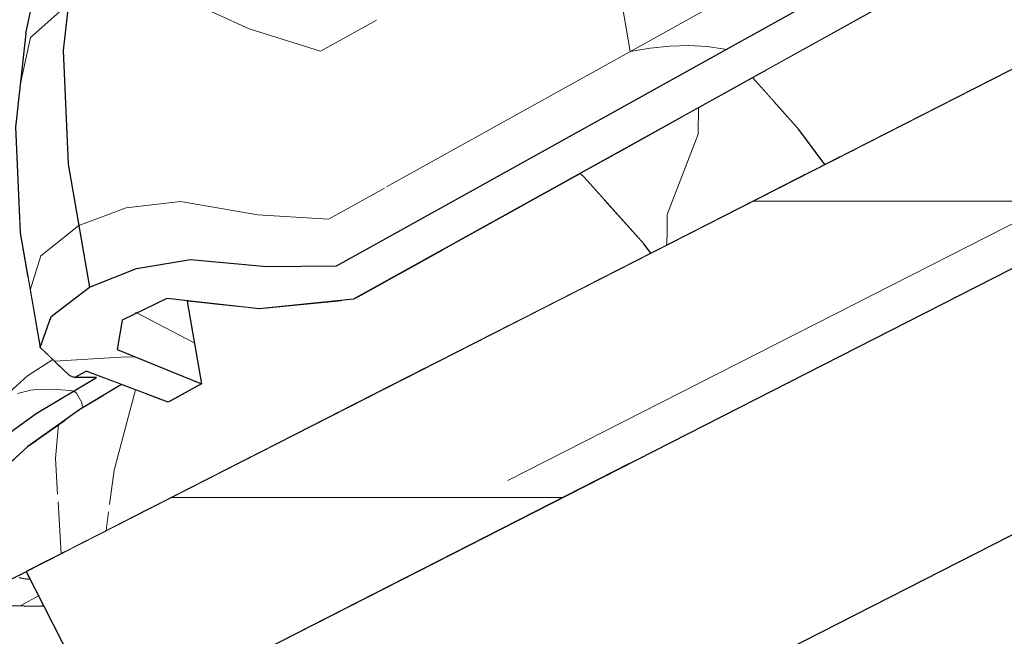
# Model space of a CAD drawing. Header units: millimetres. Extents: x -25478 to 4005, y -8416 to 11348.
# Tile 241 of 256: x -11487 to -11321, y 7077 to 7181. Entities that reach past the tile are written whole.
import ezdxf

# ---------------------------------------------------------------- set-up
doc = ezdxf.new("R2010")
doc.units = ezdxf.units.MM
doc.header["$MEASUREMENT"] = 0
doc.linetypes.add('Wipeout_Contour', pattern=[1000, 0, -1000])
for name, color, linetype in [('POHLED ZÁPADNÍ_1_Konstrukce - nosné', 7, 'Continuous'), ('POHLED ZÁPADNÍ_1_Nové_Konstrukce - krov', 7, 'Continuous'), ('POHLED ZÁPADNÍ_1_Nové_Konstrukce - nosné', 7, 'Continuous'), ('POHLED ZÁPADNÍ_1_Nové_Konstrukce - střechy a skořepiny', 7, 'Continuous'), ('POHLED ZÁPADNÍ_1_Nové_Konstrukce – Dělicí čáry vrstev', 7, 'Continuous'), ('POHLED ZÁPADNÍ_1_Nové_Výplně - Povrchové', 7, 'Continuous'), ('POHLED ZÁPADNÍ_1_Nové_Výplně – Řezové', 7, 'Continuous')]:
    doc.layers.add(name, color=color, linetype=linetype)

msp = doc.modelspace()

# ---------------------------------------------------------------- wipeouts: each hides what was drawn before it
at = {"color": 254, "linetype": 'Wipeout_Contour', "lineweight": 0, "ltscale": 445689.190764}
msp.add_wipeout([(-11506.02, 7094.77), (-11507.09, 7089.67), (-11505.77, 7086.85), (-11504.84, 7085.54), (-11501.96, 7084.08), (-11498.58, 7082.76), (-11497.61, 7082.49), (-11495.33, 7082.19), (-11492.35, 7081.91), (-11489.55, 7081.77), (-11486.76, 7081.72), (-11483.8, 7081.77), (-11485.78, 7086.28), (-11486.79, 7086.38), (-11487.55, 7086.51), (-11490.39, 7087.31), (-11493.77, 7088.62), (-11494.75, 7089.12), (-11496.71, 7091.89), (-11497.16, 7092.84), (-11496.2, 7097.43), (-11492.54, 7102.75), (-11490.85, 7104.34), (-11486.11, 7108.63), (-11477.33, 7114.9), (-11470.32, 7119.1), (-11476.27, 7121.37), (-11478.24, 7120.27), (-11474.54, 7120.27), (-11484.7, 7114.18), (-11494.46, 7107.22), (-11501.68, 7100.68), (-11504.74, 7096.63)], dxfattribs=at).dxf.layer = 'POHLED ZÁPADNÍ_1_Nové_Výplně - Povrchové'

# ---------------------------------------------------------------- next in the draw order: wipeouts: each hides what was drawn before it
at = {"color": 254, "linetype": 'Wipeout_Contour', "lineweight": 0, "ltscale": 54055.796094}
msp.add_wipeout([(-11484.7, 7114.18), (-11486.18, 7120.57), (-11495.58, 7112.07), (-11494.46, 7107.22)], dxfattribs=at).dxf.layer = 'POHLED ZÁPADNÍ_1_Nové_Výplně - Povrchové'
at = {"color": 254, "linetype": 'Wipeout_Contour', "lineweight": 0, "ltscale": 94500.423503}
msp.add_wipeout([(-11491.46, 7100.78), (-11487.55, 7086.51), (-11486.79, 7086.38), (-11486.18, 7087.07), (-11486.42, 7087.54), (-11485.33, 7088.09), (-11488.5, 7104.09)], dxfattribs=at).dxf.layer = 'POHLED ZÁPADNÍ_1_Nové_Výplně - Povrchové'
at = {"color": 254, "linetype": 'Wipeout_Contour', "lineweight": 0, "ltscale": 53950.582682}
msp.add_wipeout([(-11471.57, 7095.11), (-11465.27, 7098.32), (-11464.55, 7100.78), (-11470.1, 7104.09)], dxfattribs=at).dxf.layer = 'POHLED ZÁPADNÍ_1_Nové_Výplně - Povrchové'

# ---------------------------------------------------------------- next in the draw order: wipeouts: each hides what was drawn before it
at = {"color": 254, "linetype": 'Wipeout_Contour', "lineweight": 0, "ltscale": 81055.84845}
msp.add_wipeout([(-11486.18, 7120.57), (-11484.7, 7114.18), (-11474.54, 7120.27), (-11478.24, 7120.27), (-11479.01, 7120.57), (-11481.92, 7123.33)], dxfattribs=at).dxf.layer = 'POHLED ZÁPADNÍ_1_Nové_Výplně - Povrchové'
at = {"color": 254, "linetype": 'Wipeout_Contour', "lineweight": 0, "ltscale": 54004.653718}
msp.add_wipeout([(-11484.76, 7106.11), (-11488.5, 7104.09), (-11485.33, 7088.09), (-11482.95, 7089.31)], dxfattribs=at).dxf.layer = 'POHLED ZÁPADNÍ_1_Nové_Výplně - Povrchové'
at = {"color": 254, "linetype": 'Wipeout_Contour', "lineweight": 0, "ltscale": 40453.415755}
msp.add_wipeout([(-11464.55, 7100.78), (-11465.27, 7098.32), (-11462.95, 7099.5)], dxfattribs=at).dxf.layer = 'POHLED ZÁPADNÍ_1_Nové_Výplně - Povrchové'
at = {"color": 254, "linetype": 'Wipeout_Contour', "lineweight": 0, "ltscale": 40489.165172}
msp.add_wipeout([(-11486.79, 7086.38), (-11485.78, 7086.28), (-11486.18, 7087.07)], dxfattribs=at).dxf.layer = 'POHLED ZÁPADNÍ_1_Nové_Výplně - Povrchové'

# ---------------------------------------------------------------- next in the draw order: wipeouts: each hides what was drawn before it
at = {"color": 254, "linetype": 'Wipeout_Contour', "lineweight": 0, "ltscale": 443532.391241}
msp.add_wipeout([(-11476.27, 7121.37), (-11462.43, 7116.11), (-11456.84, 7119.21), (-11471.07, 7124.98), (-11470.19, 7129.94), (-11462.66, 7133.61), (-11447.07, 7131.87), (-11431.16, 7133.48), (-11234.06, 7242.99), (-11215.64, 7253.22), (-11205.52, 7258.84), (-11213.15, 7261.83), (-11224.53, 7263.17), (-11229.22, 7261.13), (-11232.38, 7258.8), (-11227.17, 7254.04), (-11230.67, 7252.1), (-11234.89, 7249.76), (-11244.04, 7251.55), (-11249.34, 7249.61), (-11252.92, 7246.71), (-11246.95, 7243.05), (-11250.5, 7241.08), (-11430.28, 7141.2), (-11434.03, 7139.11), (-11445.81, 7139.02), (-11458.68, 7140.19), (-11467.79, 7138.67), (-11475.72, 7135.52), (-11482.18, 7130.59), (-11484.04, 7125.35), (-11479.01, 7120.57), (-11478.24, 7120.27)], dxfattribs=at).dxf.layer = 'POHLED ZÁPADNÍ_1_Nové_Výplně - Povrchové'
at = {"color": 254, "linetype": 'Wipeout_Contour', "lineweight": 0, "ltscale": 54082.831854}
msp.add_wipeout([(-11497.23, 7126.87), (-11495.58, 7112.07), (-11486.18, 7120.57), (-11487.91, 7136.08)], dxfattribs=at).dxf.layer = 'POHLED ZÁPADNÍ_1_Nové_Výplně - Povrchové'
at = {"color": 254, "linetype": 'Wipeout_Contour', "lineweight": 0, "ltscale": 53995.894007}
msp.add_wipeout([(-11480.36, 7106.79), (-11484.76, 7106.11), (-11482.76, 7089.41), (-11479.79, 7090.92)], dxfattribs=at).dxf.layer = 'POHLED ZÁPADNÍ_1_Nové_Výplně - Povrchové'

# ---------------------------------------------------------------- next in the draw order: wipeouts: each hides what was drawn before it
at = {"color": 254, "linetype": 'Wipeout_Contour', "lineweight": 0, "ltscale": 53804.907638}
msp.add_wipeout([(-11387.36, 7157.81), (-11392.95, 7154.71), (-11392.27, 7154.09), (-11386.68, 7157.19)], dxfattribs=at).dxf.layer = 'POHLED ZÁPADNÍ_1_Nové_Výplně - Povrchové'
at = {"color": 254, "linetype": 'Wipeout_Contour', "lineweight": 0, "ltscale": 67587.886503}
msp.add_wipeout([(-11486.11, 7137.29), (-11487.91, 7136.08), (-11486.18, 7120.57), (-11481.92, 7123.33), (-11484.04, 7125.35)], dxfattribs=at).dxf.layer = 'POHLED ZÁPADNÍ_1_Nové_Výplně - Povrchové'
at = {"color": 254, "linetype": 'Wipeout_Contour', "lineweight": 0, "ltscale": 67497.367934}
msp.add_wipeout([(-11470.19, 7129.94), (-11471.07, 7124.98), (-11456.84, 7119.21), (-11459.24, 7133.09), (-11462.66, 7133.61)], dxfattribs=at).dxf.layer = 'POHLED ZÁPADNÍ_1_Nové_Výplně - Povrchové'
at = {"color": 254, "linetype": 'Wipeout_Contour', "lineweight": 0, "ltscale": 40386.993527}
msp.add_wipeout([(-11422.11, 7125.51), (-11433.42, 7114.54), (-11419.12, 7121.83)], dxfattribs=at).dxf.layer = 'POHLED ZÁPADNÍ_1_Nové_Výplně - Povrchové'
at = {"color": 254, "linetype": 'Wipeout_Contour', "lineweight": 0, "ltscale": 67537.093698}
msp.add_wipeout([(-11488.6, 7106.39), (-11488.5, 7104.09), (-11484.76, 7106.11), (-11484.67, 7109.66), (-11486.11, 7108.63)], dxfattribs=at).dxf.layer = 'POHLED ZÁPADNÍ_1_Nové_Výplně - Povrchové'
at = {"color": 254, "linetype": 'Wipeout_Contour', "lineweight": 0, "ltscale": 53983.841994}
msp.add_wipeout([(-11480.36, 7106.79), (-11479.79, 7090.92), (-11476.18, 7092.76), (-11475.42, 7106.11)], dxfattribs=at).dxf.layer = 'POHLED ZÁPADNÍ_1_Nové_Výplně - Povrchové'

# ---------------------------------------------------------------- next in the draw order: wipeouts: each hides what was drawn before it
at = {"color": 254, "linetype": 'Wipeout_Contour', "lineweight": 0, "ltscale": 53773.905854}
msp.add_wipeout([(-11382.15, 7142.77), (-11376.55, 7145.88), (-11386.68, 7157.19), (-11392.27, 7154.09)], dxfattribs=at).dxf.layer = 'POHLED ZÁPADNÍ_1_Nové_Výplně - Povrchové'
at = {"color": 254, "linetype": 'Wipeout_Contour', "lineweight": 0, "ltscale": 54088.949207}
msp.add_wipeout([(-11487.39, 7144.7), (-11484.04, 7125.35), (-11482.18, 7130.59), (-11485.71, 7151.02)], dxfattribs=at).dxf.layer = 'POHLED ZÁPADNÍ_1_Nové_Výplně - Povrchové'
at = {"color": 254, "linetype": 'Wipeout_Contour', "lineweight": 0, "ltscale": 53827.560305}
msp.add_wipeout([(-11422.11, 7125.51), (-11419.12, 7121.83), (-11404.84, 7129.1), (-11410.15, 7135.64)], dxfattribs=at).dxf.layer = 'POHLED ZÁPADNÍ_1_Nové_Výplně - Povrchové'
at = {"color": 254, "linetype": 'Wipeout_Contour', "lineweight": 0, "ltscale": 54019.24959}
msp.add_wipeout([(-11484.67, 7109.66), (-11484.76, 7106.11), (-11480.36, 7106.79), (-11479.7, 7113.21)], dxfattribs=at).dxf.layer = 'POHLED ZÁPADNÍ_1_Nové_Výplně - Povrchové'
at = {"color": 254, "linetype": 'Wipeout_Contour', "lineweight": 0, "ltscale": 53968.80934}
msp.add_wipeout([(-11476.18, 7092.76), (-11471.57, 7095.11), (-11470.1, 7104.09), (-11475.42, 7106.11)], dxfattribs=at).dxf.layer = 'POHLED ZÁPADNÍ_1_Nové_Výplně - Povrchové'

# ---------------------------------------------------------------- next in the draw order: wipeouts: each hides what was drawn before it
at = {"color": 254, "linetype": 'Wipeout_Contour', "lineweight": 0, "ltscale": 54086.545211}
msp.add_wipeout([(-11485.71, 7151.02), (-11482.18, 7130.59), (-11475.72, 7135.52), (-11479.31, 7156.29)], dxfattribs=at).dxf.layer = 'POHLED ZÁPADNÍ_1_Nové_Výplně - Povrchové'
at = {"color": 254, "linetype": 'Wipeout_Contour', "lineweight": 0, "ltscale": 53740.939064}
msp.add_wipeout([(-11382.15, 7142.77), (-11381.02, 7141.24), (-11375.29, 7144.16), (-11376.55, 7145.88)], dxfattribs=at).dxf.layer = 'POHLED ZÁPADNÍ_1_Nové_Výplně - Povrchové'
at = {"color": 254, "linetype": 'Wipeout_Contour', "lineweight": 0, "ltscale": 67509.464285}
msp.add_wipeout([(-11480.36, 7106.79), (-11475.42, 7106.11), (-11473.29, 7117.32), (-11477.33, 7114.9), (-11479.7, 7113.21)], dxfattribs=at).dxf.layer = 'POHLED ZÁPADNÍ_1_Nové_Výplně - Povrchové'
at = {"color": 254, "linetype": 'Wipeout_Contour', "lineweight": 0, "ltscale": 80944.152795}
msp.add_wipeout([(-11470.1, 7104.09), (-11464.55, 7100.78), (-11458.35, 7115.6), (-11460.76, 7117.04), (-11462.43, 7116.11), (-11466.16, 7117.52)], dxfattribs=at).dxf.layer = 'POHLED ZÁPADNÍ_1_Nové_Výplně - Povrchové'

# ---------------------------------------------------------------- next in the draw order: wipeouts: each hides what was drawn before it
at = {"color": 254, "linetype": 'Wipeout_Contour', "lineweight": 0, "ltscale": 54070.677642}
msp.add_wipeout([(-11479.31, 7156.29), (-11475.72, 7135.52), (-11467.79, 7138.67), (-11471.32, 7159.11)], dxfattribs=at).dxf.layer = 'POHLED ZÁPADNÍ_1_Nové_Výplně - Povrchové'
at = {"color": 254, "linetype": 'Wipeout_Contour', "lineweight": 0, "ltscale": 67215.174495}
msp.add_wipeout([(-11388.79, 7150.2), (-11398.02, 7144.51), (-11391.17, 7136.07), (-11381.02, 7141.24), (-11382.15, 7142.77)], dxfattribs=at).dxf.layer = 'POHLED ZÁPADNÍ_1_Nové_Výplně - Povrchové'
at = {"color": 254, "linetype": 'Wipeout_Contour', "lineweight": 0, "ltscale": 54104.432403}
msp.add_wipeout([(-11487.56, 7148.37), (-11487.91, 7136.08), (-11486.11, 7137.29), (-11487.39, 7144.7)], dxfattribs=at).dxf.layer = 'POHLED ZÁPADNÍ_1_Nové_Výplně - Povrchové'
at = {"color": 254, "linetype": 'Wipeout_Contour', "lineweight": 0, "ltscale": 67486.672499}
msp.add_wipeout([(-11475.42, 7106.11), (-11470.1, 7104.09), (-11466.16, 7117.52), (-11470.32, 7119.1), (-11473.29, 7117.32)], dxfattribs=at).dxf.layer = 'POHLED ZÁPADNÍ_1_Nové_Výplně - Povrchové'
at = {"color": 254, "linetype": 'Wipeout_Contour', "lineweight": 0, "ltscale": 67413.800712}
msp.add_wipeout([(-11458.35, 7115.6), (-11464.55, 7100.78), (-11462.95, 7099.5), (-11454.68, 7103.71), (-11451.15, 7109.83)], dxfattribs=at).dxf.layer = 'POHLED ZÁPADNÍ_1_Nové_Výplně - Povrchové'

# ---------------------------------------------------------------- next in the draw order: wipeouts: each hides what was drawn before it
at = {"color": 254, "linetype": 'Wipeout_Contour', "lineweight": 0, "ltscale": 54136.582191}
msp.add_wipeout([(-11488.19, 7162.52), (-11487.39, 7144.7), (-11485.71, 7151.02), (-11486.56, 7169.84)], dxfattribs=at).dxf.layer = 'POHLED ZÁPADNÍ_1_Nové_Výplně - Povrchové'
at = {"color": 254, "linetype": 'Wipeout_Contour', "lineweight": 0, "ltscale": 54045.896057}
msp.add_wipeout([(-11471.32, 7159.11), (-11467.79, 7138.67), (-11458.68, 7140.19), (-11462.06, 7159.73)], dxfattribs=at).dxf.layer = 'POHLED ZÁPADNÍ_1_Nové_Výplně - Povrchové'
at = {"color": 254, "linetype": 'Wipeout_Contour', "lineweight": 0, "ltscale": 67264.043802}
msp.add_wipeout([(-11392.95, 7154.71), (-11402.74, 7149.27), (-11398.02, 7144.51), (-11388.79, 7150.2), (-11392.27, 7154.09)], dxfattribs=at).dxf.layer = 'POHLED ZÁPADNÍ_1_Nové_Výplně - Povrchové'
at = {"color": 254, "linetype": 'Wipeout_Contour', "lineweight": 0, "ltscale": 80948.411966}
msp.add_wipeout([(-11460.76, 7117.04), (-11458.35, 7115.6), (-11450.52, 7129.77), (-11455.65, 7132.83), (-11459.25, 7133.23), (-11456.84, 7119.21)], dxfattribs=at).dxf.layer = 'POHLED ZÁPADNÍ_1_Nové_Výplně - Povrchové'
at = {"color": 254, "linetype": 'Wipeout_Contour', "lineweight": 0, "ltscale": 40432.359251}
msp.add_wipeout([(-11454.68, 7103.71), (-11448.3, 7106.96), (-11451.15, 7109.83)], dxfattribs=at).dxf.layer = 'POHLED ZÁPADNÍ_1_Nové_Výplně - Povrchové'

# ---------------------------------------------------------------- next in the draw order: wipeouts: each hides what was drawn before it
at = {"color": 254, "linetype": 'Wipeout_Contour', "lineweight": 0, "ltscale": 54135.90274}
msp.add_wipeout([(-11486.56, 7169.84), (-11485.71, 7151.02), (-11479.31, 7156.29), (-11480.17, 7175.42)], dxfattribs=at).dxf.layer = 'POHLED ZÁPADNÍ_1_Nové_Výplně - Povrchové'
at = {"color": 254, "linetype": 'Wipeout_Contour', "lineweight": 0, "ltscale": 54006.844113}
msp.add_wipeout([(-11462.06, 7159.73), (-11458.68, 7140.19), (-11445.81, 7139.02), (-11448.82, 7156.41)], dxfattribs=at).dxf.layer = 'POHLED ZÁPADNÍ_1_Nové_Výplně - Povrchové'
at = {"color": 254, "linetype": 'Wipeout_Contour', "lineweight": 0, "ltscale": 53933.40421}
msp.add_wipeout([(-11450.52, 7129.77), (-11458.35, 7115.6), (-11451.15, 7109.83), (-11441.94, 7122.9)], dxfattribs=at).dxf.layer = 'POHLED ZÁPADNÍ_1_Nové_Výplně - Povrchové'

# ---------------------------------------------------------------- next in the draw order: wipeouts: each hides what was drawn before it
at = {"color": 254, "linetype": 'Wipeout_Contour', "lineweight": 0, "ltscale": 54171.449912}
msp.add_wipeout([(-11486.43, 7178.29), (-11488.19, 7162.52), (-11486.56, 7169.84), (-11484.7, 7186.49)], dxfattribs=at).dxf.layer = 'POHLED ZÁPADNÍ_1_Nové_Výplně - Povrchové'
at = {"color": 254, "linetype": 'Wipeout_Contour', "lineweight": 0, "ltscale": 54120.085646}
msp.add_wipeout([(-11480.17, 7175.42), (-11479.31, 7156.29), (-11471.32, 7159.11), (-11472.17, 7177.95)], dxfattribs=at).dxf.layer = 'POHLED ZÁPADNÍ_1_Nové_Výplně - Povrchové'
at = {"color": 254, "linetype": 'Wipeout_Contour', "lineweight": 0, "ltscale": 53961.32504}
msp.add_wipeout([(-11448.82, 7156.41), (-11445.81, 7139.02), (-11434.03, 7139.11), (-11436.76, 7154.85)], dxfattribs=at).dxf.layer = 'POHLED ZÁPADNÍ_1_Nové_Výplně - Povrchové'
at = {"color": 254, "linetype": 'Wipeout_Contour', "lineweight": 0, "ltscale": 40472.598549}
msp.add_wipeout([(-11448.89, 7132.07), (-11455.65, 7132.83), (-11450.52, 7129.77)], dxfattribs=at).dxf.layer = 'POHLED ZÁPADNÍ_1_Nové_Výplně - Povrchové'
at = {"color": 254, "linetype": 'Wipeout_Contour', "lineweight": 0, "ltscale": 53897.494919}
msp.add_wipeout([(-11451.15, 7109.83), (-11448.3, 7106.96), (-11433.58, 7114.46), (-11441.94, 7122.9)], dxfattribs=at).dxf.layer = 'POHLED ZÁPADNÍ_1_Nové_Výplně - Povrchové'

# ---------------------------------------------------------------- next in the draw order: linework, layer by layer
at = {"layer": 'POHLED ZÁPADNÍ_1_Nové_Konstrukce - krov', "color": 1, "linetype": 'Continuous', "lineweight": 25}
msp.add_line((-11488.19, 7162.52), (-11487.39, 7144.7), dxfattribs=at)

# ---------------------------------------------------------------- next in the draw order: wipeouts: each hides what was drawn before it
at = {"color": 254, "linetype": 'Wipeout_Contour', "lineweight": 0, "ltscale": 54172.05964}
msp.add_wipeout([(-11484.7, 7186.49), (-11486.56, 7169.84), (-11480.17, 7175.42), (-11478.27, 7192.35)], dxfattribs=at).dxf.layer = 'POHLED ZÁPADNÍ_1_Nové_Výplně - Povrchové'
at = {"color": 254, "linetype": 'Wipeout_Contour', "lineweight": 0, "ltscale": 54093.837106}
msp.add_wipeout([(-11472.17, 7177.95), (-11471.32, 7159.11), (-11462.06, 7159.73), (-11462.87, 7177.73)], dxfattribs=at).dxf.layer = 'POHLED ZÁPADNÍ_1_Nové_Výplně - Povrchové'
at = {"color": 254, "linetype": 'Wipeout_Contour', "lineweight": 0, "ltscale": 53936.206896}
msp.add_wipeout([(-11436.76, 7154.85), (-11434.03, 7139.11), (-11430.28, 7141.2), (-11433.01, 7156.93)], dxfattribs=at).dxf.layer = 'POHLED ZÁPADNÍ_1_Nové_Výplně - Povrchové'
at = {"color": 254, "linetype": 'Wipeout_Contour', "lineweight": 0, "ltscale": 80831.369537}
msp.add_wipeout([(-11433.13, 7133.28), (-11441.94, 7122.9), (-11433.58, 7114.46), (-11422.11, 7125.51), (-11430.42, 7133.89), (-11431.16, 7133.48)], dxfattribs=at).dxf.layer = 'POHLED ZÁPADNÍ_1_Nové_Výplně - Povrchové'

# ---------------------------------------------------------------- next in the draw order: wipeouts: each hides what was drawn before it
at = {"color": 254, "linetype": 'Wipeout_Contour', "lineweight": 0, "ltscale": 80504.485415}
msp.add_wipeout([(-11254.54, 7256.09), (-11433.01, 7156.93), (-11430.28, 7141.2), (-11250.5, 7241.08), (-11251.3, 7245.72), (-11252.92, 7246.71)], dxfattribs=at).dxf.layer = 'POHLED ZÁPADNÍ_1_Nové_Výplně - Povrchové'
at = {"color": 254, "linetype": 'Wipeout_Contour', "lineweight": 0, "ltscale": 54156.295282}
msp.add_wipeout([(-11478.27, 7192.35), (-11480.17, 7175.42), (-11472.17, 7177.95), (-11470.3, 7194.62)], dxfattribs=at).dxf.layer = 'POHLED ZÁPADNÍ_1_Nové_Výplně - Povrchové'
at = {"color": 254, "linetype": 'Wipeout_Contour', "lineweight": 0, "ltscale": 54051.156947}
msp.add_wipeout([(-11462.87, 7177.73), (-11462.06, 7159.73), (-11448.82, 7156.41), (-11449.54, 7172.44)], dxfattribs=at).dxf.layer = 'POHLED ZÁPADNÍ_1_Nové_Výplně - Povrchové'
at = {"color": 254, "linetype": 'Wipeout_Contour', "lineweight": 0, "ltscale": 67418.134712}
msp.add_wipeout([(-11448.89, 7132.07), (-11450.52, 7129.77), (-11441.94, 7122.9), (-11433.13, 7133.28), (-11447.07, 7131.87)], dxfattribs=at).dxf.layer = 'POHLED ZÁPADNÍ_1_Nové_Výplně - Povrchové'

# ---------------------------------------------------------------- next in the draw order: wipeouts: each hides what was drawn before it
at = {"color": 254, "linetype": 'Wipeout_Contour', "lineweight": 0, "ltscale": 54128.956269}
msp.add_wipeout([(-11470.3, 7194.62), (-11472.17, 7177.95), (-11462.87, 7177.73), (-11461.09, 7193.65)], dxfattribs=at).dxf.layer = 'POHLED ZÁPADNÍ_1_Nové_Výplně - Povrchové'
at = {"color": 254, "linetype": 'Wipeout_Contour', "lineweight": 0, "ltscale": 54001.091073}
msp.add_wipeout([(-11449.54, 7172.44), (-11448.82, 7156.41), (-11436.76, 7154.85), (-11437.41, 7169.35)], dxfattribs=at).dxf.layer = 'POHLED ZÁPADNÍ_1_Nové_Výplně - Povrchové'
at = {"color": 254, "linetype": 'Wipeout_Contour', "lineweight": 0, "ltscale": 40349.198106}
msp.add_wipeout([(-11387.36, 7157.81), (-11386.68, 7157.19), (-11386.41, 7158.34)], dxfattribs=at).dxf.layer = 'POHLED ZÁPADNÍ_1_Nové_Výplně - Povrchové'
at = {"color": 254, "linetype": 'Wipeout_Contour', "lineweight": 0, "ltscale": 53801.14629}
msp.add_wipeout([(-11410.15, 7135.64), (-11404.84, 7129.1), (-11391.17, 7136.07), (-11398.02, 7144.51)], dxfattribs=at).dxf.layer = 'POHLED ZÁPADNÍ_1_Nové_Výplně - Povrchové'

# ---------------------------------------------------------------- next in the draw order: wipeouts: each hides what was drawn before it
at = {"color": 254, "linetype": 'Wipeout_Contour', "lineweight": 0, "ltscale": 54083.651879}
msp.add_wipeout([(-11461.09, 7193.65), (-11462.87, 7177.73), (-11449.54, 7172.44), (-11447.95, 7186.62)], dxfattribs=at).dxf.layer = 'POHLED ZÁPADNÍ_1_Nové_Výplně - Povrchové'
at = {"color": 254, "linetype": 'Wipeout_Contour', "lineweight": 0, "ltscale": 53974.012161}
msp.add_wipeout([(-11437.41, 7169.35), (-11436.76, 7154.85), (-11433.01, 7156.93), (-11433.66, 7171.43)], dxfattribs=at).dxf.layer = 'POHLED ZÁPADNÍ_1_Nové_Výplně - Povrchové'
at = {"color": 254, "linetype": 'Wipeout_Contour', "lineweight": 0, "ltscale": 67213.441123}
msp.add_wipeout([(-11386.68, 7157.19), (-11376.55, 7145.88), (-11370.44, 7158.41), (-11375.71, 7164.29), (-11386.41, 7158.34)], dxfattribs=at).dxf.layer = 'POHLED ZÁPADNÍ_1_Nové_Výplně - Povrchové'
at = {"color": 254, "linetype": 'Wipeout_Contour', "lineweight": 0, "ltscale": 53860.290458}
msp.add_wipeout([(-11416.23, 7141.78), (-11430.42, 7133.89), (-11422.11, 7125.51), (-11410.15, 7135.64)], dxfattribs=at).dxf.layer = 'POHLED ZÁPADNÍ_1_Nové_Výplně - Povrchové'

# ---------------------------------------------------------------- next in the draw order: wipeouts: each hides what was drawn before it
at = {"color": 254, "linetype": 'Wipeout_Contour', "lineweight": 0, "ltscale": 54030.254682}
msp.add_wipeout([(-11447.95, 7186.62), (-11449.54, 7172.44), (-11437.41, 7169.35), (-11435.97, 7182.18)], dxfattribs=at).dxf.layer = 'POHLED ZÁPADNÍ_1_Nové_Výplně - Povrchové'
at = {"color": 254, "linetype": 'Wipeout_Contour', "lineweight": 0, "ltscale": 53729.065701}
msp.add_wipeout([(-11376.55, 7145.88), (-11375.29, 7144.16), (-11364.13, 7149.85), (-11370.44, 7158.41)], dxfattribs=at).dxf.layer = 'POHLED ZÁPADNÍ_1_Nové_Výplně - Povrchové'
at = {"color": 254, "linetype": 'Wipeout_Contour', "lineweight": 0, "ltscale": 53834.580387}
msp.add_wipeout([(-11402.74, 7149.27), (-11416.23, 7141.78), (-11410.15, 7135.64), (-11398.02, 7144.51)], dxfattribs=at).dxf.layer = 'POHLED ZÁPADNÍ_1_Nové_Výplně - Povrchové'

# ---------------------------------------------------------------- next in the draw order: wipeouts: each hides what was drawn before it
at = {"color": 254, "linetype": 'Wipeout_Contour', "lineweight": 0, "ltscale": 53716.649973}
msp.add_wipeout([(-11370.44, 7158.41), (-11364.13, 7149.85), (-11354.81, 7154.6), (-11362.91, 7165.58)], dxfattribs=at).dxf.layer = 'POHLED ZÁPADNÍ_1_Nové_Výplně - Povrchové'

# ---------------------------------------------------------------- next in the draw order: wipeouts: each hides what was drawn before it
at = {"color": 254, "linetype": 'Wipeout_Contour', "lineweight": 0, "ltscale": 67131.661109}
msp.add_wipeout([(-11362.91, 7165.58), (-11354.81, 7154.6), (-11351.67, 7156.2), (-11356.03, 7162.11), (-11360.31, 7166.89)], dxfattribs=at).dxf.layer = 'POHLED ZÁPADNÍ_1_Nové_Výplně - Povrchové'

# ---------------------------------------------------------------- next in the draw order: wipeouts: each hides what was drawn before it
at = {"color": 254, "linetype": 'Wipeout_Contour', "lineweight": 0, "ltscale": 53683.266702}
msp.add_wipeout([(-11356.03, 7162.11), (-11351.67, 7156.2), (-11348.97, 7157.57), (-11350.87, 7160.15)], dxfattribs=at).dxf.layer = 'POHLED ZÁPADNÍ_1_Nové_Výplně - Povrchové'

# ---------------------------------------------------------------- next in the draw order: wipeouts: each hides what was drawn before it
at = {"color": 254, "linetype": 'Wipeout_Contour', "lineweight": 0, "ltscale": 53454.694794}
msp.add_wipeout([(-11350.87, 7160.15), (-11348.97, 7157.57), (-11147, 7260.48), (-11153.77, 7269.66)], dxfattribs=at).dxf.layer = 'POHLED ZÁPADNÍ_1_Nové_Výplně - Povrchové'

# ---------------------------------------------------------------- next in the draw order: wipeouts: each hides what was drawn before it
at = {"color": 254, "linetype": 'Wipeout_Contour', "lineweight": 0, "ltscale": 67172.777488}
msp.add_wipeout([(-11256.21, 7270.02), (-11433.66, 7171.43), (-11433.01, 7156.93), (-11254.54, 7256.09), (-11255.95, 7264.24)], dxfattribs=at).dxf.layer = 'POHLED ZÁPADNÍ_1_Nové_Výplně - Povrchové'

# ---------------------------------------------------------------- next in the draw order: wipeouts: each hides what was drawn before it
at = {"color": 254, "linetype": 'Wipeout_Contour', "lineweight": 0, "ltscale": 54001.72127}
msp.add_wipeout([(-11435.97, 7182.18), (-11437.41, 7169.35), (-11433.66, 7171.43), (-11432.22, 7184.26)], dxfattribs=at).dxf.layer = 'POHLED ZÁPADNÍ_1_Nové_Výplně - Povrchové'
at = {"color": 254, "linetype": 'Wipeout_Contour', "lineweight": 0, "ltscale": 53752.257744}
msp.add_wipeout([(-11366.39, 7169.47), (-11375.71, 7164.29), (-11370.44, 7158.41), (-11362.91, 7165.58)], dxfattribs=at).dxf.layer = 'POHLED ZÁPADNÍ_1_Nové_Výplně - Povrchové'

# ---------------------------------------------------------------- next in the draw order: wipeouts: each hides what was drawn before it
at = {"color": 254, "linetype": 'Wipeout_Contour', "lineweight": 0, "ltscale": 53741.466968}
msp.add_wipeout([(-11363.87, 7170.87), (-11366.39, 7169.47), (-11362.91, 7165.58), (-11360.31, 7166.89)], dxfattribs=at).dxf.layer = 'POHLED ZÁPADNÍ_1_Nové_Výplně - Povrchové'

# ---------------------------------------------------------------- next in the draw order: wipeouts: each hides what was drawn before it
at = {"color": 254, "linetype": 'Wipeout_Contour', "lineweight": 0, "ltscale": 67154.731506}
msp.add_wipeout([(-11361.92, 7171.95), (-11363.87, 7170.87), (-11356.03, 7162.11), (-11350.87, 7160.15), (-11360.99, 7171.46)], dxfattribs=at).dxf.layer = 'POHLED ZÁPADNÍ_1_Nové_Výplně - Povrchové'

# ---------------------------------------------------------------- next in the draw order: wipeouts: each hides what was drawn before it
at = {"color": 254, "linetype": 'Wipeout_Contour', "lineweight": 0, "ltscale": 66839.69831}
msp.add_wipeout([(-11360.99, 7171.46), (-11350.87, 7160.15), (-11153.77, 7269.66), (-11163.08, 7280.06), (-11190.75, 7266.05)], dxfattribs=at).dxf.layer = 'POHLED ZÁPADNÍ_1_Nové_Výplně - Povrchové'

# ---------------------------------------------------------------- next in the draw order: wipeouts: each hides what was drawn before it
at = {"color": 254, "linetype": 'Wipeout_Contour', "lineweight": 0, "ltscale": 67211.702146}
msp.add_wipeout([(-11433.66, 7171.43), (-11256.21, 7270.02), (-11256.68, 7280.39), (-11256.51, 7281.89), (-11432.22, 7184.26)], dxfattribs=at).dxf.layer = 'POHLED ZÁPADNÍ_1_Nové_Výplně - Povrchové'

# ---------------------------------------------------------------- next in the draw order: wipeouts: each hides what was drawn before it
at = {"color": 254, "linetype": 'Wipeout_Contour', "lineweight": 0, "ltscale": 93610.907005}
msp.add_wipeout([(-11361.68, 7172.08), (-11360.99, 7171.46), (-11190.75, 7266.05), (-11193.02, 7264.9), (-11195.05, 7264.69), (-11206.33, 7263.53), (-11205.52, 7258.84)], dxfattribs=at).dxf.layer = 'POHLED ZÁPADNÍ_1_Nové_Výplně - Povrchové'

# ---------------------------------------------------------------- next in the draw order: wipeouts: each hides what was drawn before it
at = {"color": 254, "linetype": 'Wipeout_Contour', "lineweight": 0, "ltscale": 50415.951224}
msp.add_wipeout([(-11454.64, 7025.17), (-11436.48, 6989.53), (-7717.4, 8884.49), (-7735.56, 8920.13)], dxfattribs=at).dxf.layer = 'POHLED ZÁPADNÍ_1_Nové_Výplně – Řezové'

# ---------------------------------------------------------------- next in the draw order: wipeouts: each hides what was drawn before it
at = {"color": 254, "linetype": 'Wipeout_Contour', "lineweight": 0, "ltscale": 50561.824188}
msp.add_wipeout([(-11472.8, 7060.81), (-11454.64, 7025.17), (-7735.56, 8920.13), (-7753.72, 8955.77)], dxfattribs=at).dxf.layer = 'POHLED ZÁPADNÍ_1_Nové_Výplně – Řezové'

# ---------------------------------------------------------------- next in the draw order: wipeouts: each hides what was drawn before it
at = {"color": 254, "linetype": 'Wipeout_Contour', "lineweight": 0, "ltscale": 50689.523339}
msp.add_wipeout([(-11486.42, 7087.54), (-11472.8, 7060.81), (-7753.72, 8955.77), (-7767.34, 8982.5)], dxfattribs=at).dxf.layer = 'POHLED ZÁPADNÍ_1_Nové_Výplně – Řezové'

# ---------------------------------------------------------------- next in the draw order: hatches: boundary and pattern name
at = {"layer": 'POHLED ZÁPADNÍ_1_Nové_Výplně – Řezové', "linetype": 'Continuous', "lineweight": 20, "true_color": 0xffaaaa}
h = msp.add_hatch(dxfattribs=at)
h.set_pattern_fill('Střecha___tašky_0001', color=21, style=0, pattern_type=2)
h.set_pattern_definition([(0, (0, 0), (0, 50), [])])
h.paths.add_polyline_path([(-11486.42, 7087.54), (-11472.8, 7060.81), (-7753.72, 8955.77), (-7767.34, 8982.5)])

# ---------------------------------------------------------------- next in the draw order: linework, layer by layer
at = {"layer": 'POHLED ZÁPADNÍ_1_Nové_Konstrukce - krov', "color": 1, "linetype": 'Continuous', "lineweight": 25}
for p, q in [((-11478.28, 7192.35), (-11480.17, 7175.42)), ((-11486.43, 7178.29), (-11484.7, 7186.49)), ((-11486.43, 7178.29), (-11488.19, 7162.52)), ((-11480.17, 7175.42), (-11479.31, 7156.29)), ((-11479.31, 7156.29), (-11475.72, 7135.52)), ((-11487.39, 7144.7), (-11484.04, 7125.35)), ((-11467.79, 7138.67), (-11458.68, 7140.19)), ((-11458.68, 7140.19), (-11445.81, 7139.02)), ((-11475.72, 7135.52), (-11467.79, 7138.67)), ((-11482.18, 7130.59), (-11475.72, 7135.52)), ((-11462.66, 7133.61), (-11470.19, 7129.94)), ((-11447.07, 7131.87), (-11462.66, 7133.61)), ((-11459.25, 7133.23), (-11459.24, 7133.09)), ((-11459.24, 7133.09), (-11456.84, 7119.21)), ((-11484.04, 7125.35), (-11482.18, 7130.59)), ((-11470.19, 7129.94), (-11471.07, 7124.98)), ((-11479.01, 7120.57), (-11484.04, 7125.35)), ((-11471.07, 7124.98), (-11456.84, 7119.21)), ((-11478.24, 7120.27), (-11479.01, 7120.57)), ((-11478.24, 7120.27), (-11476.27, 7121.37)), ((-11462.43, 7116.11), (-11476.27, 7121.37)), ((-11484.7, 7114.18), (-11474.54, 7120.27)), ((-11474.54, 7120.27), (-11478.24, 7120.27)), ((-11470.32, 7119.1), (-11477.33, 7114.9)), ((-11456.84, 7119.21), (-11462.43, 7116.11)), ((-11494.46, 7107.22), (-11484.7, 7114.18)), ((-11477.33, 7114.9), (-11486.11, 7108.63)), ((-11486.11, 7108.63), (-11490.85, 7104.34)), ((-11487.55, 7086.51), (-11486.79, 7086.38)), ((-11486.79, 7086.38), (-11485.78, 7086.28)), ((-11486.76, 7081.72), (-11489.55, 7081.77)), ((-11486.76, 7081.72), (-11483.8, 7081.77)), ((-11483.8, 7081.77), (-11483.48, 7081.78))]:
    msp.add_line(p, q, dxfattribs=at)
at = {"layer": 'POHLED ZÁPADNÍ_1_Nové_Konstrukce - krov', "color": 21, "linetype": 'Continuous', "lineweight": 20, "true_color": 0xffaaaa}
for p, q in [((-11462.04, 7185.17), (-11448.8, 7179.07)), ((-11485.69, 7177.62), (-11479.28, 7183.34)), ((-11487.37, 7169.9), (-11485.69, 7177.62)), ((-11477.51, 7145.9), (-11469.55, 7148.89)), ((-11469.55, 7148.89), (-11460.37, 7149.96)), ((-11460.37, 7149.96), (-11447.32, 7147.71)), ((-11483.95, 7140.81), (-11477.51, 7145.9)), ((-11485.72, 7135.03), (-11483.95, 7140.81)), ((-11458.04, 7126.15), (-11467.97, 7131.29)), ((-11469.46, 7123.77), (-11481.59, 7123.02)), ((-11467.86, 7123.68), (-11469.46, 7123.77)), ((-11486.18, 7120.57), (-11481.92, 7123.33)), ((-11495.58, 7112.07), (-11486.18, 7120.57)), ((-11487.84, 7117.58), (-11485.61, 7118.11)), ((-11485.61, 7118.11), (-11485.13, 7118.17)), ((-11485.13, 7118.17), (-11482.05, 7118.28)), ((-11482.05, 7118.28), (-11479.05, 7118.1)), ((-11479.05, 7118.1), (-11478.34, 7117.99)), ((-11477.9, 7117.63), (-11478.34, 7117.99)), ((-11476.98, 7116.08), (-11477.9, 7117.63)), ((-11471.56, 7104.64), (-11467.98, 7118.22)), ((-11476.92, 7115.15), (-11476.98, 7116.08)), ((-11481.43, 7106.63), (-11480.95, 7112.35)), ((-11481.09, 7100.6), (-11481.43, 7106.63)), ((-11472.33, 7098.84), (-11471.56, 7104.64)), ((-11480.52, 7090.55), (-11481.01, 7099.3)), ((-11472.91, 7094.49), (-11472.5, 7097.59)), ((-11487.43, 7081.73), (-11484.22, 7083.51))]:
    msp.add_line(p, q, dxfattribs=at)
at = {"layer": 'POHLED ZÁPADNÍ_1_Nové_Konstrukce - nosné', "color": 1, "linetype": 'Continuous', "lineweight": 25}
msp.add_line((-11530.36, 7065.15), (-11479.97, 7090.83), dxfattribs=at)

# ---------------------------------------------------------------- next in the draw order: wipeouts: each hides what was drawn before it
at = {"color": 254, "linetype": 'Wipeout_Contour', "lineweight": 0, "ltscale": 50341.207579}
msp.add_wipeout([(-11436.48, 6989.53), (-11436.02, 6988.64), (-7716.95, 8883.6), (-7717.4, 8884.49)], dxfattribs=at).dxf.layer = 'POHLED ZÁPADNÍ_1_Nové_Výplně – Řezové'

# ---------------------------------------------------------------- next in the draw order: linework, layer by layer
at = {"layer": 'POHLED ZÁPADNÍ_1_Konstrukce - nosné', "color": 8, "linetype": 'Continuous', "lineweight": 20}
msp.add_line((-4454.96, 10638.09), (-11405.15, 7102.91), dxfattribs=at)
at = {"layer": 'POHLED ZÁPADNÍ_1_Nové_Konstrukce - krov', "color": 1, "linetype": 'Continuous', "lineweight": 25}
for p, q in [((-11234.06, 7242.99), (-11431.16, 7133.48)), ((-11430.28, 7141.2), (-11250.5, 7241.08)), ((-11356.03, 7162.11), (-11363.87, 7170.87)), ((-11351.67, 7156.2), (-11356.03, 7162.11)), ((-11392.27, 7154.09), (-11392.95, 7154.71)), ((-11382.15, 7142.77), (-11392.27, 7154.09)), ((-11381.02, 7141.24), (-11382.15, 7142.77)), ((-11434.03, 7139.11), (-11430.28, 7141.2)), ((-11445.81, 7139.02), (-11434.03, 7139.11)), ((-11431.16, 7133.48), (-11447.07, 7131.87))]:
    msp.add_line(p, q, dxfattribs=at)
at = {"layer": 'POHLED ZÁPADNÍ_1_Nové_Konstrukce - krov', "color": 21, "linetype": 'Continuous', "lineweight": 20, "true_color": 0xffaaaa}
for p, q in [((-11425.59, 7152.43), (-11320.24, 7210.96)), ((-11384.49, 7175.26), (-11385.85, 7183.13)), ((-11432.99, 7177.43), (-11427.32, 7180.58)), ((-11448.8, 7179.07), (-11436.74, 7175.35)), ((-11436.74, 7175.35), (-11432.99, 7177.43)), ((-11384.49, 7175.26), (-11381.11, 7175.85)), ((-11381.11, 7175.85), (-11377.81, 7176.19)), ((-11377.81, 7176.19), (-11374.6, 7176.28)), ((-11374.6, 7176.28), (-11371.5, 7176.1)), ((-11371.5, 7176.1), (-11368.53, 7175.67)), ((-11368.53, 7175.67), (-11368.32, 7175.62)), ((-11373.04, 7161.31), (-11372.99, 7165.85)), ((-11378.25, 7147.77), (-11373.04, 7161.31)), ((-11431.65, 7149.06), (-11425.97, 7152.22)), ((-11435.4, 7146.98), (-11431.65, 7149.06)), ((-11447.32, 7147.71), (-11435.4, 7146.98)), ((-11378.26, 7144.93), (-11378.25, 7147.77)), ((-11378.34, 7142.95), (-11378.26, 7144.93)), ((-11378.42, 7142.57), (-11378.34, 7142.95))]:
    msp.add_line(p, q, dxfattribs=at)
at = {"layer": 'POHLED ZÁPADNÍ_1_Nové_Konstrukce - nosné', "color": 1, "linetype": 'Continuous', "lineweight": 25}
msp.add_line((-11384.6, 7105.75), (-11472.8, 7060.81), dxfattribs=at)
at = {"layer": 'POHLED ZÁPADNÍ_1_Nové_Konstrukce - střechy a skořepiny', "color": 1, "linetype": 'Continuous', "lineweight": 25}
msp.add_line((-7767.34, 8982.5), (-11486.42, 7087.54), dxfattribs=at)
at = {"layer": 'POHLED ZÁPADNÍ_1_Nové_Konstrukce - střechy a skořepiny', "color": 1, "linetype": 'Continuous', "lineweight": 25, "flags": 128}
msp.add_lwpolyline([(-11486.42, 7087.54), (-11472.8, 7060.81), (-11454.64, 7025.17), (-11436.48, 6989.53), (-11436.02, 6988.64)], dxfattribs=at)
at = {"layer": 'POHLED ZÁPADNÍ_1_Nové_Konstrukce – Dělicí čáry vrstev', "color": 1, "linetype": 'Continuous', "lineweight": 25}
for p, q in [((-7753.72, 8955.77), (-11472.8, 7060.81)), ((-7735.56, 8920.13), (-11454.64, 7025.17))]:
    msp.add_line(p, q, dxfattribs=at)

doc.saveas('drawing.dxf')
